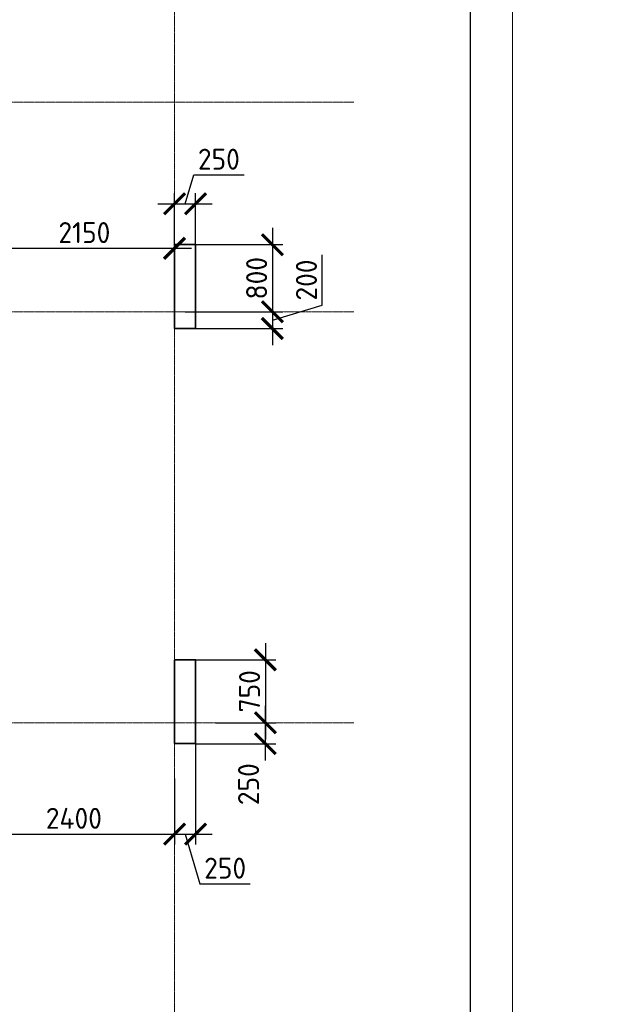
# Model space of a CAD drawing. Header units: millimetres. Extents: x 369815 to 1481759, y -423071 to -27917.
# Tile 149 of 256: x 487510 to 494478, y -125312 to -113573. Entities that reach past the tile are written whole.
import ezdxf

# ---------------------------------------------------------------- set-up
doc = ezdxf.new("R2010")
doc.units = ezdxf.units.MM
doc.linetypes.add('______5', pattern=[1100, 800, -100, 100, -100])
doc.linetypes.add('осевая', pattern=[50.8, 31.75, -6.35, 6.35, -6.35])
for name, color, linetype, lineweight in [('Выноски', 20, 'Continuous', 20), ('Оси', 40, '______5', 18), ('РАЗМЕРЫ', 1, 'Continuous', 9), ('ТОНКИЕ', 7, 'Continuous', 9)]:
    doc.layers.add(name, color=color, linetype=linetype, lineweight=lineweight)
doc.layers.add('Колонна_ бетон', color=7, linetype='Continuous', lineweight=50, true_color=0xb4b496)
doc.layers.add('ТОЛСТЫЕ_ОСНОВНЫЕ', color=6, linetype='Continuous')
doc.styles.add('GOST-2.304_Type-B', font='GOST_Common.ttf')
doc.styles.add('ГОСТ', font='GOST_Common.ttf')
doc.dimstyles.new('СПДС', dxfattribs={"dimscale": 100, "dimtxt": 2.5, "dimasz": 2.5, "dimexe": 1.25, "dimexo": 0, "dimtad": 1, "dimdec": 0, "dimtxsty": 'GOST-2.304_Type-B', "dimblk": 'ARCHTICK', "dimcen": 2.5, "dimdle": 2, "dimadec": 0, "dimazin": 2, "dimtfac": 0.75, "dimtdec": 0, "dimtmove": 1, "dimatfit": 3, "dimfxl": 1, "dimtolj": 1, "dimarcsym": 1})

# ---------------------------------------------------------------- blocks, each defined once
blk = doc.blocks.new('оси2')
at = {"layer": 'Оси', "color": 16, "linetype": 'осевая', "lineweight": 0, "ltscale": 0.5, "transparency": 33554687}
for p, q in [((1030445.5, 5465.4), (1030445.5, -20739.3)), ((979200, -7292.9), (1032582.1, -7292.9)), ((979200, -9792.9), (1032582.1, -9792.9)), ((979200, -14692.9), (1032582.1, -14692.9))]:
    blk.add_line(p, q, dxfattribs=at)
blk = doc.blocks.new('_ArchTick')
at = {"color": 0, "linetype": 'ByBlock', "const_width": 0.15}
blk.add_lwpolyline([(-0.5, -0.5), (0.5, 0.5)], dxfattribs=at)
blk = doc.blocks.new('*D156')
at = {"layer": 'DEFPOINTS', "color": 0, "transparency": 16777216}
for p in [(489356, -116298), (489356, -116959), (487206, -117105)]:
    blk.add_point(p, dxfattribs=at)
at = {"layer": 'РАЗМЕРЫ', "color": 0, "lineweight": -2, "transparency": 16777216}
for p, q in [((487206, -117105), (487206, -116173)), ((489356, -116959), (489356, -116173)), ((487006, -116298), (489556, -116298))]:
    blk.add_line(p, q, dxfattribs=at)
at = {"layer": 'РАЗМЕРЫ', "color": 0, "lineweight": -2, "transparency": 16777216, "xscale": 250, "yscale": 250, "zscale": 250, "rotation": 180}
blk.add_blockref('_ArchTick', (487206, -116298), dxfattribs=at)
at = {"layer": 'РАЗМЕРЫ', "color": 0, "lineweight": -2, "transparency": 16777216, "xscale": 250, "yscale": 250, "zscale": 250}
blk.add_blockref('_ArchTick', (489356, -116298), dxfattribs=at)
at = {"layer": 'РАЗМЕРЫ', "color": 0, "transparency": 16777216, "insert": (488281, -116111), "char_height": 250, "attachment_point": 5, "style": 'GOST-2.304_Type-B'}
blk.add_mtext('\\A1;2150', dxfattribs=at)
blk = doc.blocks.new('*D238')
at = {"layer": 'DEFPOINTS', "color": 0, "transparency": 16777216}
for p in [(489844, -121955), (490438, -121955), (489606, -122205, -200)]:
    blk.add_point(p, dxfattribs=at)
at = {"layer": 'РАЗМЕРЫ', "color": 0, "lineweight": -2, "transparency": 16777216}
for p, q in [((490438, -122405), (490438, -121755)), ((489844, -121955), (490563, -121955)), ((489606, -122205), (490563, -122205))]:
    blk.add_line(p, q, dxfattribs=at)
at = {"layer": 'РАЗМЕРЫ', "color": 0, "lineweight": -2, "transparency": 16777216, "xscale": 250, "yscale": 250, "zscale": 250}
for p, rotation in [((490438, -121955), 90), ((490438, -122205), 270)]:
    blk.add_blockref('_ArchTick', p, dxfattribs=dict(at, rotation=rotation))
at = {"layer": 'РАЗМЕРЫ', "color": 0, "transparency": 16777216, "insert": (490238, -122688), "char_height": 250, "attachment_point": 5, "rotation": 90, "style": 'GOST-2.304_Type-B'}
blk.add_mtext('\\A1;250', dxfattribs=at)
blk = doc.blocks.new('*D239')
at = {"layer": 'DEFPOINTS', "color": 0, "transparency": 16777216}
for p in [(489606, -122205, -200), (489356, -123202), (489606, -123283)]:
    blk.add_point(p, dxfattribs=at)
at = {"layer": 'РАЗМЕРЫ', "color": 0, "lineweight": -2, "transparency": 16777216}
for p, q in [((489606, -122205), (489606, -123408)), ((489356, -123202), (489356, -123408)), ((489156, -123283), (489806, -123283)), ((489481, -123283), (489659, -123877)), ((489659, -123877), (490259, -123877))]:
    blk.add_line(p, q, dxfattribs=at)
at = {"layer": 'РАЗМЕРЫ', "color": 0, "lineweight": -2, "transparency": 16777216, "xscale": 250, "yscale": 250, "zscale": 250, "rotation": 180}
blk.add_blockref('_ArchTick', (489356, -123283), dxfattribs=at)
at = {"layer": 'РАЗМЕРЫ', "color": 0, "lineweight": -2, "transparency": 16777216, "xscale": 250, "yscale": 250, "zscale": 250}
blk.add_blockref('_ArchTick', (489606, -123283), dxfattribs=at)
at = {"layer": 'РАЗМЕРЫ', "color": 0, "transparency": 16777216, "insert": (489959, -123689), "char_height": 250, "attachment_point": 5, "style": 'GOST-2.304_Type-B'}
blk.add_mtext('\\A1;250', dxfattribs=at)
blk = doc.blocks.new('*D255')
at = {"layer": 'DEFPOINTS', "color": 0, "transparency": 16777216}
for p in [(486956, -122142), (489356, -122619, -200), (489356, -123283)]:
    blk.add_point(p, dxfattribs=at)
at = {"layer": 'РАЗМЕРЫ', "color": 0, "lineweight": -2, "transparency": 16777216}
for p, q in [((486956, -122142), (486956, -123408)), ((489356, -122619), (489356, -123408)), ((486756, -123283), (489556, -123283))]:
    blk.add_line(p, q, dxfattribs=at)
at = {"layer": 'РАЗМЕРЫ', "color": 0, "lineweight": -2, "transparency": 16777216, "xscale": 250, "yscale": 250, "zscale": 250, "rotation": 180}
blk.add_blockref('_ArchTick', (486956, -123283), dxfattribs=at)
at = {"layer": 'РАЗМЕРЫ', "color": 0, "lineweight": -2, "transparency": 16777216, "xscale": 250, "yscale": 250, "zscale": 250}
blk.add_blockref('_ArchTick', (489356, -123283), dxfattribs=at)
at = {"layer": 'РАЗМЕРЫ', "color": 0, "transparency": 16777216, "insert": (488156, -123095), "char_height": 250, "attachment_point": 5, "style": 'GOST-2.304_Type-B'}
blk.add_mtext('\\A1;2400', dxfattribs=at)
blk = doc.blocks.new('*D256')
at = {"layer": 'DEFPOINTS', "color": 0, "transparency": 16777216}
for p in [(489549, -121205), (489844, -121955, -200), (490438, -121955)]:
    blk.add_point(p, dxfattribs=at)
at = {"layer": 'РАЗМЕРЫ', "color": 0, "lineweight": -2, "transparency": 16777216}
for p, q in [((490438, -121005), (490438, -122155)), ((489549, -121205), (490563, -121205)), ((489844, -121955), (490563, -121955))]:
    blk.add_line(p, q, dxfattribs=at)
at = {"layer": 'РАЗМЕРЫ', "color": 0, "lineweight": -2, "transparency": 16777216, "xscale": 250, "yscale": 250, "zscale": 250}
for p, rotation in [((490438, -121205), 90), ((490438, -121955), 270)]:
    blk.add_blockref('_ArchTick', p, dxfattribs=dict(at, rotation=rotation))
at = {"layer": 'РАЗМЕРЫ', "color": 0, "transparency": 16777216, "insert": (490250, -121580), "char_height": 250, "attachment_point": 5, "rotation": 90, "style": 'GOST-2.304_Type-B'}
blk.add_mtext('\\A1;750', dxfattribs=at)
blk = doc.blocks.new('*D297')
at = {"layer": 'DEFPOINTS', "color": 0, "transparency": 16777216}
for p in [(489606, -115767), (489606, -116495, -560), (489356, -116959)]:
    blk.add_point(p, dxfattribs=at)
at = {"layer": 'РАЗМЕРЫ', "color": 0, "lineweight": -2, "transparency": 16777216}
for p, q in [((489481, -115767), (489584, -115423)), ((489584, -115423), (490184, -115423)), ((489356, -116959), (489356, -115642)), ((489606, -116495), (489606, -115642)), ((489156, -115767), (489806, -115767))]:
    blk.add_line(p, q, dxfattribs=at)
at = {"layer": 'РАЗМЕРЫ', "color": 0, "lineweight": -2, "transparency": 16777216, "xscale": 250, "yscale": 250, "zscale": 250, "rotation": 180}
blk.add_blockref('_ArchTick', (489356, -115767), dxfattribs=at)
at = {"layer": 'РАЗМЕРЫ', "color": 0, "lineweight": -2, "transparency": 16777216, "xscale": 250, "yscale": 250, "zscale": 250}
blk.add_blockref('_ArchTick', (489606, -115767), dxfattribs=at)
at = {"layer": 'РАЗМЕРЫ', "color": 0, "transparency": 16777216, "insert": (489884, -115236), "char_height": 250, "attachment_point": 5, "style": 'GOST-2.304_Type-B'}
blk.add_mtext('\\A1;250', dxfattribs=at)
blk = doc.blocks.new('*D298')
at = {"layer": 'DEFPOINTS', "color": 0, "transparency": 16777216}
for p in [(489481, -116255, -560), (489481, -117055, -560), (490522, -117055)]:
    blk.add_point(p, dxfattribs=at)
at = {"layer": 'РАЗМЕРЫ', "color": 0, "lineweight": -2, "transparency": 16777216}
for p, q in [((490522, -116055), (490522, -117255)), ((489481, -116255), (490647, -116255)), ((489481, -117055), (490647, -117055))]:
    blk.add_line(p, q, dxfattribs=at)
at = {"layer": 'РАЗМЕРЫ', "color": 0, "lineweight": -2, "transparency": 16777216, "xscale": 250, "yscale": 250, "zscale": 250}
for p, rotation in [((490522, -116255), 90), ((490522, -117055), 270)]:
    blk.add_blockref('_ArchTick', p, dxfattribs=dict(at, rotation=rotation))
at = {"layer": 'РАЗМЕРЫ', "color": 0, "transparency": 16777216, "insert": (490334, -116655), "char_height": 250, "attachment_point": 5, "rotation": 90, "style": 'GOST-2.304_Type-B'}
blk.add_mtext('\\A1;800', dxfattribs=at)
blk = doc.blocks.new('*D299')
at = {"layer": 'DEFPOINTS', "color": 0, "transparency": 16777216}
for p in [(489481, -117055, -560), (489606, -117255, -560), (490522, -117255)]:
    blk.add_point(p, dxfattribs=at)
at = {"layer": 'РАЗМЕРЫ', "color": 0, "lineweight": -2, "transparency": 16777216}
for p, q in [((491116, -116977), (491116, -116377)), ((490522, -116855), (490522, -117455)), ((490522, -117155), (491116, -116977)), ((489481, -117055), (490647, -117055)), ((489606, -117255), (490647, -117255))]:
    blk.add_line(p, q, dxfattribs=at)
at = {"layer": 'РАЗМЕРЫ', "color": 0, "lineweight": -2, "transparency": 16777216, "xscale": 250, "yscale": 250, "zscale": 250}
for p, rotation in [((490522, -117055), 90), ((490522, -117255), 270)]:
    blk.add_blockref('_ArchTick', p, dxfattribs=dict(at, rotation=rotation))
at = {"layer": 'РАЗМЕРЫ', "color": 0, "transparency": 16777216, "insert": (490928, -116677), "char_height": 250, "attachment_point": 5, "rotation": 90, "style": 'GOST-2.304_Type-B'}
blk.add_mtext('\\A1;200', dxfattribs=at)
blk = doc.blocks.new('ramka-bez-shtampa1')
at = {"layer": 'ТОЛСТЫЕ_ОСНОВНЫЕ', "color": 6}
blk.add_lwpolyline([(20, 5), (589, 5), (589, 415), (20, 415)], close=True, dxfattribs=at)
at = {"layer": 'ТОНКИЕ'}
blk.add_lwpolyline([(0, 0), (594, 0), (594, 420), (0, 420)], close=True, dxfattribs=at)

msp = doc.modelspace()

# ---------------------------------------------------------------- linework, layer by layer
at = {"layer": 'Колонна_ бетон', "color": 180, "linetype": 'Continuous', "lineweight": 35, "transparency": 33554687}
msp.add_lwpolyline([(489356, -116254.7), (489606, -116254.7), (489606, -117254.7), (489356, -117254.7)], close=True, dxfattribs=at)
at = {"layer": 'Колонна_ бетон', "color": 180, "linetype": 'Continuous', "lineweight": 35, "transparency": 33554687, "elevation": 200}
msp.add_lwpolyline([(489355.9, -121204.7), (489605.9, -121204.7), (489605.9, -122204.7), (489355.9, -122204.7)], close=True, dxfattribs=at)

# ---------------------------------------------------------------- block references
at = {"xscale": 100, "yscale": 100, "zscale": 100}
msp.add_blockref('ramka-bez-shtampa1', (433982.1, -140202.7, 3100), dxfattribs=at)
at = {"layer": 'РАЗМЕРЫ'}
msp.add_blockref('оси2', (-541089.5, -107261.8), dxfattribs=at)

# ---------------------------------------------------------------- texts
at = {"layer": 'Выноски'}
note = msp.add_mtext_static_columns([''] * 2, width=18679.731, gutter_width=20.2, height=0, dxfattribs=dict(at, insert=(393294.8, -99507.3), char_height=250, attachment_point=1, style='ГОСТ'))
for column, words in zip([note] + note.columns.linked_columns, ['\\pi1500;{\\H2x;Общие указания:}\\P1.^IРабочая документация разработана в соответствии с заданием на проектирование, требованиями {\\H3x; }действующих технических регламентов, стандартов, сводов правил и других документов, содержащих установленные {\\H1.16667x; }требования.{\\H1.77778x; }\\P2.^IРабочая документация выполнена в соответствии со следующими нормативными и техническими {\\H1.57407x; }документами:{\\H1.64198x; }\\P-^IСП 20.13330.2016 "Нагрузки и воздействия";{\\H1.61934x; }\\P-^IСП 63.13330.2018 "Бетонные и железобетонные конструкции. Основные положения";{\\H1.62689x; }\\P-^IСП 70.13330.2012 "Несущие и ограждающие конструкции".{\\H1.62437x; }\\P4.^IЗа относительную отметку 0,000 принята отметка чистого пола первого этажа, соответствующая {\\H1.62521x; }абсолютной отметке 648,00 в Балтийской системе высот.{\\H1.62493x; }\\P{\\fISOCPEUR|b0|i0|c204|p34;5.^IПеречень видов работ, для которых необходимо составлять акты освидетельствования скрытых \\H1.62502x; \\H0.61538x;работ:\\H1.62499x; \\H0.61539x;\\P-^Iсоответствие арматуры (длина, диаметры, распределение по площади элементов, количество и т.д.), \\H1.725x; \\H0.57971x;закладных деталей рабочим чертежам;\\H1.67917x; \\H0.59553x;\\P-^Iустройство и армирование монолитных стен;\\H1.60694x; \\H0.6223x;\\P-^Iосвидетельствование опалубки перед бетонированием;\\H1.63102x; \\H0.61311x;\\P-^Iотбор контрольных проб бетона;\\H1.62299x; \\H0.61615x;\\P-^Iсоответствие законченных железобетонных конструкций проекту с отображением качества работ;\\H1.62567x; \\H0.61513x;\\P-^Iустройство монолитных конструкций, выполняемых в зимнее время;\\H1.62478x; \\H0.61547x;\\P\\fISOCPEUR|b0|i0|c0|p34;6.^I\\fISOCPEUR|b0|i0|c204|p34;Запрещается выполнение последующих работ при отсутствии актов освидетельствования \\H1.62507x; \\H0.61536x;предшествующих скрытых работ во всех случаях.\\H1.62498x; \\H0.61539x;\\P\\fISOCPEUR|b0|i0|c0|p34;7.^I\\fISOCPEUR|b0|i0|c204|p34;Арматура класса А240 и А500С по ГОСТ 34028-2016, материал монолитных конструкций - бетон \\H1.62501x; \\H0.61538x;тяжелый класса В25 по ГОСТ 26633-2015.\\H1.625x; \\H0.61539x;\\P\\fISOCPEUR|b0|i0|c0|p34;8.^I\\fISOCPEUR|b0|i0|c204|p34;Работы по бетонированию монолитных конструкций вести в соответствии со СП 70.13330.2012 \\H1.625x; \\H0.61538x;"Несущие и ограждающие конструкции".\\H1.625x; \\H0.61538x;\\P\\fISOCPEUR|b0|i0|c0|p34;9.^I\\fISOCPEUR|b0|i0|c204|p34;Все строительно-монтажные работы необходимо выполнять в соответствии со СНиП 12-03-2001 \\H1.625x; \\H0.61538x;"Безопасность труда в строительстве. Часть 1. Общие требования.", Безопасность труда в строительстве. Часть \\H1.625x; \\H0.61538x;2. Строительное производство". Строительство здания должно производиться в соответствии с проектом \\H1.625x; \\H0.61538x;производства работ (ППР).\\H1.725x; \\H0.57971x;\\P\\fISOCPEUR|b0|i0|c0|p34;10.^I\\fISOCPEUR|b0|i0|c204|p34;При отсутствии ППР производство строительно-монтажных работ запрещается.\\H1.67917x; \\H0.59553x;\\P\\fISOCPEUR|b0|i0|c0|p34;11.^I\\fISOCPEUR|b0|i0|c204|p34;Бетон следует укладывать в бетонные конструкции горизонтальными слоями одинаковой толщины без \\H1.60694x; \\H0.6223x;разрывов, с последовательным направлением укладки в одну сторону во всех слоях.\\H1.63102x; \\H0.61311x;\\P\\fISOCPEUR|b0|i0|c0|p34;12.^I\\fISOCPEUR|b0|i0|c204|p34;В начальный период твердения бетон необходимо защищать от попадания атмосферных осадков или \\H1.62299x; \\H0.61615x;потерь влаги.\\H1.62567x; \\H0.61513x;\\P\\fISOCPEUR|b0|i0|c0|p34;13.^I\\fISOCPEUR|b0|i0|c204|p34;Уход за свежеуложенным бетоном начинать сразу после укладки бетонной смеси и осуществлять до \\H1.62478x; \\H0.61547x;достижения прочности бетона не менее 70% от проектной.\\H1.62507x; \\H0.61536x;\\P\\fISOCPEUR|b0|i0|c0|p34;14.^I\\fISOCPEUR|b0|i0|c204|p34;Проект рассчитан на производство работ в период положительных температур. В случае выполнения \\H1.62498x; \\H0.61539x;работ при отрицательных температурах необходимо выполнять требования СНиП часть 3 по производству работ \\H1.62501x; \\H0.61538x;и ППР.\\H1.625x; \\H0.61539x;\\P\\fISOCPEUR|b0|i0|c0|p34;15.^I\\fISOCPEUR|b0|i0|c204|p34;При минимальной температуре воздуха до минус 15°С допускается:\\H1.625x; \\H0.61538x;\\P-^Iвыдерживание бетона в конструкции методом термоса, при предварительном разогреве бетонной \\H1.625x; \\H0.61538x;смеси, \\H1.625x; \\H0.61538x;\\P-^Iфорсированный электроразогрев бетона в конструкции с повторным уплотнением.\\H1.625x; \\H0.61538x;\\PПри минимальной температуре воздуха до минус 25°С допускается:\\H1.625x; \\H0.61538x;\\P-^Iобогрев бетона в греющей опалубке с помощью низкотемпературных электронагревателей,\\H1.625x; \\H0.61538x;\\P-^Iэлектродный сквозной прогреб бетона,\\H1.625x; \\H0.61538x;\\P-^Iэлектрообогрев с помощью греющего провода.\\H1.625x; \\H0.61538x;\\P}16.^IЗаполнителем для бетона служит щебень твердых пород, наибольшая фракция щебня не должна превышать {\\H1.625x; }40мм.{\\H1.625x; }\\P17.^IВ процессе бетонирования обеспечить соблюдение защитных слоев и мест положения рабочей арматуры {\\H1.625x; }согласно проекту. Величина защитного слоя продольной рабочей арматуры у боковых граней стен монолитных {\\H1.625x; }участков должны быть не менее 20мм и не менее диаметра продольной рабочей арматуры конструкции, величина {\\H1.625x; }защитного слоя поперечной арматуры - не менее 10мм. {\\H1.625x; }\\P\\pi0;             18.Крестовые соединения стержней продольной и поперечной арматуры, соединение стержней продольной {\\H1.625x; }арматуры по длине выполнить вязкой отожженой проволокой диаметром 2,0-3,0мм.{\\H1.625x; }\\P\\pi1500;{\\H1.625x; }', '']):
    column.text = words

# ---------------------------------------------------------------- dimensions: what is measured, and where the dimension line sits
at = {"layer": 'РАЗМЕРЫ', "color": 146}
dim = msp.add_linear_dim(base=(489606, -115767.1, 560), p1=(489355.9, -116958.9, 560), p2=(489606, -116495.1), dimstyle='СПДС', override={"dimtofl": 0}, dxfattribs=at)
dim.commit()
dim.dimension.update_dxf_attribs({"geometry": '*D297', "text_midpoint": (489646.6, -115235.9, 560)})
at = {"layer": 'РАЗМЕРЫ', "color": 146, "true_color": 0x006272}
dim = msp.add_linear_dim(base=(489355.9, -116298.4, 560), p1=(487206, -117104.7, 560), p2=(489355.9, -116958.9, 560), dimstyle='СПДС', override={"dimtofl": 0}, dxfattribs=at)
dim.commit()
dim.dimension.update_dxf_attribs({"geometry": '*D156', "text_midpoint": (488280.9, -116110.9, 560)})
at = {"layer": 'РАЗМЕРЫ', "color": 146}
for base, p1, p2, picture, middle in [((490521.9, -117054.7, 560), (489481, -116254.7), (489481, -117054.7), '*D298', (490334.4, -116654.7, 560)), ((490521.9, -117254.7, 560), (489481, -117054.7), (489606, -117254.7), '*D299', (490928.2, -116914.1, 560)), ((490437.6, -121954.7, 200), (489549.4, -121204.7, 200), (489844.1, -121954.7), '*D256', (490250.1, -121579.7, 200))]:
    dim = msp.add_linear_dim(base=base, p1=p1, p2=p2, angle=90, dimstyle='СПДС', dxfattribs=at)
    dim.commit()
    dim.dimension.update_dxf_attribs({"geometry": picture, "text_midpoint": middle})
at = {"layer": 'РАЗМЕРЫ', "color": 146, "true_color": 0x006272}
dim = msp.add_linear_dim(base=(490437.6, -121954.7, 560), p1=(489606, -122204.7, 360), p2=(489844.1, -121954.7, 560), angle=90, dimstyle='СПДС', dxfattribs=at)
dim.commit()
dim.dimension.update_dxf_attribs({"geometry": '*D238', "text_midpoint": (490425.1, -122688, 560), "dimtype": 160})
at = {"layer": 'РАЗМЕРЫ', "color": 146}
dim = msp.add_linear_dim(base=(489356, -123282.9, 200), p1=(486955.9, -122142.4, 200), p2=(489356, -122618.5), dimstyle='СПДС', dxfattribs=at)
dim.commit()
dim.dimension.update_dxf_attribs({"geometry": '*D255', "text_midpoint": (488155.9, -123095.4, 200)})
at = {"layer": 'РАЗМЕРЫ', "color": 146, "true_color": 0x006272}
dim = msp.add_linear_dim(base=(489605.9, -123282.9, 560), p1=(489355.9, -123201.9, 560), p2=(489605.9, -122204.7, 360), dimstyle='СПДС', dxfattribs=at)
dim.commit()
dim.dimension.update_dxf_attribs({"geometry": '*D239', "text_midpoint": (489721.5, -123689.1, 560)})

doc.saveas('drawing.dxf')
